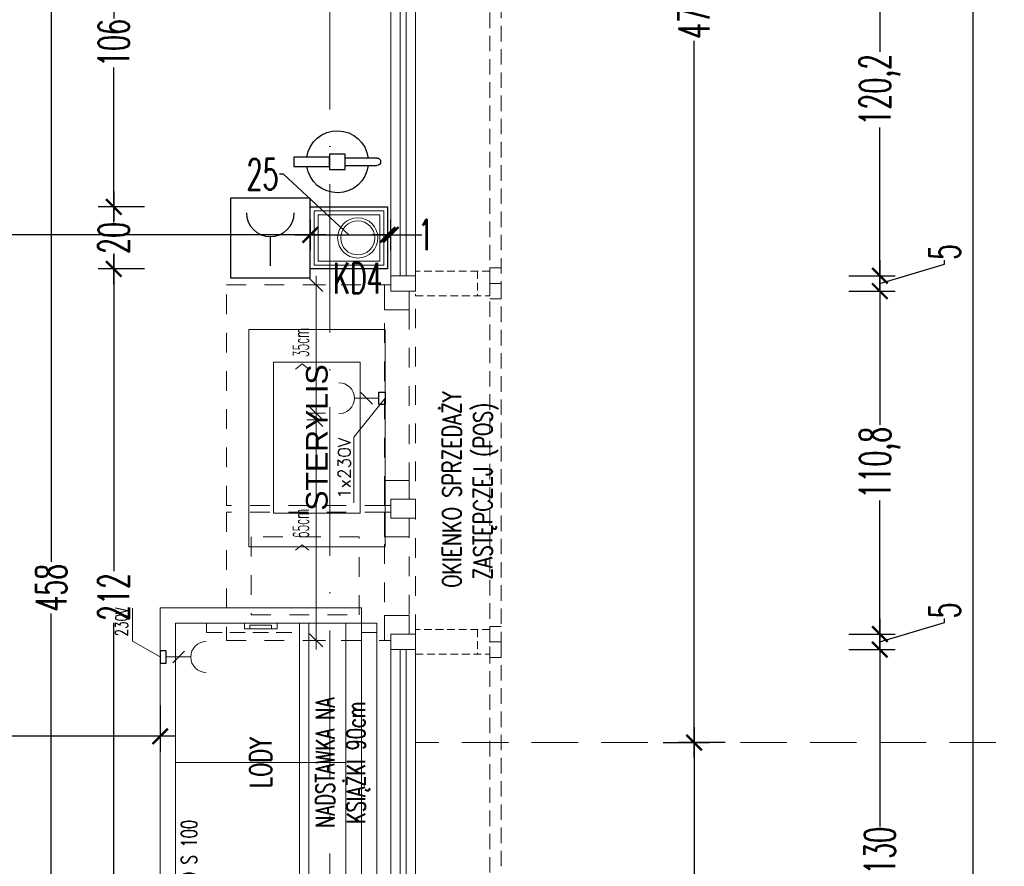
# Model space of a CAD drawing. Header units: millimetres. Extents: x -2074 to 12588, y -3630 to 101167.
# Tile 141 of 256: x 3069 to 3388, y 1026 to 1299. Entities that reach past the tile are written whole.
import ezdxf
from ezdxf.enums import TextEntityAlignment as Align

# ---------------------------------------------------------------- set-up
doc = ezdxf.new("R2010")
doc.units = ezdxf.units.MM
for name, pattern in [('02 ST--2001-80$0$DASHED', [0.75, 0.5, -0.25]), ('ACAD_ISO10W100', [18, 12, -3, 0, -3]), ('DASH', [0.75, 0.5, -0.25]), ('HIDDEN2', [6.175, 3.175, -3])]:
    doc.linetypes.add(name, pattern=pattern)
for name, color, linetype, lineweight in [('SelinAr__ELEWACJA_mała arch', 1, 'Continuous', 20), ('SelinAr__ELEWACJA_żaluzje', 7, 'Continuous', 18), ('SelinAr__ELEWACJA_żaluzje konstrukcja', 7, 'Continuous', 18), ('SelinAr_BUD_drzwi okna', 7, 'Continuous', 18), ('SelinAr_BUD_osie', 8, 'ACAD_ISO10W100', 18), ('SelinAr_BUD_posadzka', 7, 'Continuous', 20), ('SelinAr_BUD_wymiary', 7, 'Continuous', 18), ('SelinAr_BUD_ściany', 7, 'Continuous', 25), ('SelinAr_BUD_ściany struktura', 8, 'Continuous', 9), ('SelinAr_IE_ssp', 190, 'Continuous', 25), ('SelinAr_SAN - KD - pion', 92, 'Continuous', 20), ('SelinAr_WYP_chłodnictwo', 8, 'Continuous', 18), ('SelinAr_WYP_instalacje elektryczne', 8, 'Continuous', 18), ('SelinAr_WYP_meble', 8, 'Continuous', 18), ('SelinAr_WYP_ppoż', 1, 'Continuous', 25)]:
    doc.layers.add(name, color=color, linetype=linetype, lineweight=lineweight)
doc.styles.add('2', font='simplex.shx', dxfattribs={"width": 0.5})
doc.styles.add('Arch-Dim', font='romans.shx', dxfattribs={"width": 0.75})
doc.styles.add('JACEK_07', font='SIMPLEX.SHX', dxfattribs={"width": 0.7})
doc.styles.add('R25', font='romans.shx', dxfattribs={"width": 0.7, "height": 2.5})
doc.styles.add('RomanS', font='romans.shx')
doc.styles.get("Standard").update_dxf_attribs({"font": 'arial.ttf'})
doc.styles.add('style1', font='romans.shx', dxfattribs={"width": 0.6})
doc.dimstyles.new('ISO-25 Ania', dxfattribs={"dimtxt": 10, "dimasz": 5, "dimexe": 5, "dimexo": 0.625, "dimtad": 0, "dimrnd": 0.01, "dimtxsty": 'style1', "dimblk": 'ARCHTICK', "dimcen": 5, "dimdle": 5, "dimadec": 0, "dimazin": 0, "dimtfac": 1, "dimtmove": 0, "dimatfit": 3, "dimldrblk": 'ARCHTICK', "dimfxl": 0, "dimarcsym": 0})

# ---------------------------------------------------------------- blocks, each defined once
blk = doc.blocks.new('_ArchTick')
at = {"color": 0, "linetype": 'ByBlock', "const_width": 0.15}
blk.add_lwpolyline([(-0.5, -0.5), (0.5, 0.5)], dxfattribs=at)
blk = doc.blocks.new('*D436')
at = {"layer": 'Defpoints', "color": 0}
for p in [(2985.76, 1131.24), (3114.86, 1109.24), (3114.86, 1067.74)]:
    blk.add_point(p, dxfattribs=at)
at = {"layer": 'SelinAr_BUD_wymiary', "color": 0, "lineweight": -2}
for p, q in [((2985.76, 1077.74), (2985.76, 1062.74)), ((3114.86, 1077.74), (3114.86, 1062.74)), ((2980.76, 1067.74), (3038.97, 1067.74)), ((3119.86, 1067.74), (3061.65, 1067.74))]:
    blk.add_line(p, q, dxfattribs=at)
at = {"layer": 'SelinAr_BUD_wymiary', "color": 0, "lineweight": -2, "xscale": 5, "yscale": 5, "zscale": 5, "rotation": 180}
blk.add_blockref('_ArchTick', (2985.76, 1067.74), dxfattribs=at)
at = {"layer": 'SelinAr_BUD_wymiary', "color": 0, "lineweight": -2, "xscale": 5, "yscale": 5, "zscale": 5}
blk.add_blockref('_ArchTick', (3114.86, 1067.74), dxfattribs=at)
at = {"layer": 'SelinAr_BUD_wymiary', "color": 0, "insert": (3050.31, 1067.74), "char_height": 10, "attachment_point": 5, "style": 'style1'}
blk.add_mtext('129,1', dxfattribs=at)
blk = doc.blocks.new('*D454')
at = {"layer": 'Defpoints', "color": 0}
for p in [(2979.36, 1344.74), (3163.36, 1238.74), (3163.36, 1229.74)]:
    blk.add_point(p, dxfattribs=at)
at = {"layer": 'SelinAr_BUD_wymiary', "color": 0, "lineweight": -2}
for p, q in [((2979.36, 1234.74), (2979.36, 1224.74)), ((3163.36, 1234.74), (3163.36, 1224.74)), ((2974.36, 1229.74), (3048.8, 1229.74)), ((3168.36, 1229.74), (3064.91, 1229.74))]:
    blk.add_line(p, q, dxfattribs=at)
at = {"layer": 'SelinAr_BUD_wymiary', "color": 0, "lineweight": -2, "xscale": 5, "yscale": 5, "zscale": 5, "rotation": 180}
blk.add_blockref('_ArchTick', (2979.36, 1229.74), dxfattribs=at)
at = {"layer": 'SelinAr_BUD_wymiary', "color": 0, "lineweight": -2, "xscale": 5, "yscale": 5, "zscale": 5}
blk.add_blockref('_ArchTick', (3163.36, 1229.74), dxfattribs=at)
at = {"layer": 'SelinAr_BUD_wymiary', "color": 0, "insert": (3056.86, 1229.74), "char_height": 10, "attachment_point": 5, "style": 'style1'}
blk.add_mtext('184', dxfattribs=at)
blk = doc.blocks.new('*U621')
at = {"ltscale": 4}
blk.add_line((0, 50), (0, -2060), dxfattribs=at)
blk = doc.blocks.new('eweqweqw')
for p, q in [((19404.01, -26153.6), (19415.51, -26153.6)), ((19404.01, -26156.6), (19404.01, -26153.6)), ((19415.51, -26152.6), (19420.51, -26152.6)), ((19415.51, -26157.6), (19415.51, -26152.6)), ((19415.51, -26153.6), (19415.51, -26156.6)), ((19420.51, -26152.6), (19420.51, -26157.6)), ((19420.51, -26153.9), (19430.81, -26153.9)), ((19415.51, -26156.6), (19404.01, -26156.6)), ((19420.51, -26157.6), (19415.51, -26157.6)), ((19430.81, -26156.3), (19420.51, -26156.3))]:
    blk.add_line(p, q)
for centre, radius, start, end in [((19418.01, -26155.1), 10, 6.8921, 171.3731), ((19430.81, -26155.1), 1.2, 270, 90), ((19418.01, -26155.1), 10, 188.6269, 353.1079)]:
    blk.add_arc(centre, radius, start, end)
blk = doc.blocks.new('*U407')
for p, q in [((3.2, 32.11), (74, 32.11)), ((76.55, 32.11), (117.6, 32.11))]:
    blk.add_line(p, q)
at = {"linetype": 'HIDDEN2', "ltscale": 2}
for p, q in [((5, 0), (115.8, 0)), ((42.45, 2), (11, 2)), ((109.8, 2), (48.6, 2))]:
    blk.add_line(p, q, dxfattribs=at)
for points in [[(3, 10), (44.45, 10), (44.45, 61.1), (3, 61.1)], [(117.8, 10), (46.6, 10), (46.6, 61.1), (117.8, 61.1)], [(11.2, 18.2), (36.45, 18.2), (36.45, 53.1), (11.2, 53.1)]]:
    blk.add_lwpolyline(points, close=True, dxfattribs=at)
for points in [[(3, 35.11), (3, 29.11)], [(74.2, 29.11), (74.2, 35.11)], [(76.35, 35.11), (76.35, 29.11)], [(117.8, 29.11), (117.8, 35.11)], [(6, 32.11), (0, 32.11)], [(5.12, 34.23), (0.88, 29.99)], [(71.2, 32.11), (77.2, 32.11)], [(72.08, 29.99), (76.32, 34.23)], [(79.35, 32.11), (73.35, 32.11)], [(78.47, 34.23), (74.23, 29.99)], [(114.8, 32.11), (120.8, 32.11)], [(115.68, 29.99), (119.92, 34.23)], [(3, 8), (3, 10), (11, 10), (11, 2), (5, 2)], [(44.45, 8), (44.45, 10), (36.45, 10), (36.45, 2), (42.45, 2)], [(46.6, 8), (46.6, 10), (54.6, 10), (54.6, 2), (48.6, 2)], [(117.8, 8), (117.8, 10), (109.8, 10), (109.8, 2), (115.8, 2)]]:
    blk.add_lwpolyline(points)
for points in [[(5, 0), (0, 0), (0, 8), (5, 8)], [(42.45, 0), (48.6, 0), (48.6, 8), (42.45, 8)], [(115.8, 0), (120.8, 0), (120.8, 8), (115.8, 8)]]:
    blk.add_lwpolyline(points, close=True)
at = {"insert": (38.6, 37.01), "char_height": 5, "width": 15.9524, "attachment_point": 5, "style": '2'}
blk.add_mtext('\\A1;> 65cm', dxfattribs=at)
at = {"insert": (97.07, 37.01), "char_height": 5, "attachment_point": 5, "style": '2'}
blk.add_mtext('\\A1;> 35cm', dxfattribs=at)
at = {"insert": (9.52, -8.74), "char_height": 6, "attachment_point": 1, "style": 'Arch-Dim'}
blk.add_mtext_dynamic_manual_height_columns('{\\W2.549082; }OKIENKO SPRZEDAŻY \\P{\\W3.174082; }ZASTĘPCZEJ (POS)', width=101.3033, gutter_width=51.17, heights=[0], dxfattribs=at)
blk = doc.blocks.new('gn-230')
at = {"layer": 'SelinAr_WYP_instalacje elektryczne'}
for p, q in [((-4, 0), (-19.8, 0)), ((-15.65, -3.75), (-8.15, 3.75))]:
    blk.add_line(p, q, dxfattribs=at)
at = {"layer": 'SelinAr_WYP_instalacje elektryczne', "lineweight": 30}
blk.add_lwpolyline([(-4, -4), (0, -4), (0, 4), (-4, 4)], close=True, dxfattribs=at)
at = {"layer": 'SelinAr_WYP_instalacje elektryczne'}
blk.add_arc((-29.8, 0), 10, 270, 90, dxfattribs=at)
blk = doc.blocks.new('Sterylis_30.11')
for points in [[(70.18, 0), (0, 0), (0, 44), (70.18, 44)], [(10.92, 36), (59.68, 36), (59.68, 8), (10.92, 8)]]:
    blk.add_lwpolyline(points, close=True)
blk.add_lwpolyline([(48.01, 0), (35.4, 10.14), (14.24, 10.14)])
at = {"xscale": -0.5, "yscale": 0.5, "zscale": 0.5, "rotation": 89.9999999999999}
blk.add_blockref('gn-230', (48.01, 0), dxfattribs=at)
at = {"insert": (35.3, 22), "char_height": 7, "width": 48.7583, "attachment_point": 5}
blk.add_mtext('STERYLIS', dxfattribs=at)
at = {"insert": (35.29, 15.15), "char_height": 4, "width": 18.5239, "attachment_point": 3, "style": 'JACEK_07'}
blk.add_mtext('{\\W1;1x230V}', dxfattribs=at)
blk = doc.blocks.new('*U353')
blk.add_line((50, 60), (50, 5))
at = {"color": 1}
blk.add_lwpolyline([(84.12, 65), (89.27, 73.9), (99.84, 73.9)], dxfattribs=at)
blk.add_lwpolyline([(0, 65), (100, 65), (100, 0), (0, 0), (0, 65)])
for points in [[(5, 60), (95, 60), (95, 5), (5, 5)], [(5, 37.78), (6.76, 37.78), (6.76, 27.22), (5, 27.22)], [(5.59, 36.02), (6.76, 36.02), (6.76, 28.98), (5.59, 28.98)], [(95, 37.78), (93.24, 37.78), (93.24, 27.22), (95, 27.22)], [(94.41, 36.02), (93.24, 36.02), (93.24, 28.98), (94.41, 28.98)]]:
    blk.add_lwpolyline(points, close=True)
at = {"color": 253, "linetype": 'DASH', "ltscale": 10}
for points in [[(8, -5), (5, -5), (5, 50), (8, 50), (8, 20)], [(92, -5), (95, -5), (95, 50), (92, 50), (92, 20)]]:
    blk.add_lwpolyline(points, dxfattribs=at)
at = {"layer": 'SelinAr_WYP_meble'}
blk.add_lwpolyline([(5, 20), (95, 20), (95, -5), (5, -5), (5, 20)], dxfattribs=at)
for points in [[(5, 20), (95, 20), (95, 17), (5, 17)], [(5, 17), (95, 17), (95, 0), (5, 0)], [(5, 0), (8, 0), (8, -5), (5, -5)], [(95, 0), (92, 0), (92, -5), (95, -5)]]:
    blk.add_lwpolyline(points, close=True, dxfattribs=at)
at = {"color": 1, "xscale": 0.5, "yscale": 0.5, "zscale": 0.5, "rotation": 89.99999999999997}
blk.add_blockref('gn-230', (84.12, 65), dxfattribs=at)
at = {"color": 1, "insert": (90.81, 79.46), "char_height": 4, "width": 32.4538, "attachment_point": 1, "style": 'RomanS'}
blk.add_mtext('{\\W0.7;230V}', dxfattribs=at)
at = {"color": 7, "insert": (7.06, 58.17), "char_height": 5, "width": 296, "attachment_point": 1, "style": 'JACEK_07'}
blk.add_mtext('RIO S 100', dxfattribs=at)
at = {"color": 242, "attachment_point": 5, "style": 'JACEK_07'}
for s, insert, char_height, width in [('LODY', (50, 32.5), 7, 100), ('NADSTAWKA NA \\PKSIĄŻKI 90cm', (50, 6), 6, 90)]:
    blk.add_mtext(s, dxfattribs=dict(at, insert=insert, char_height=char_height, width=width))
blk = doc.blocks.new('*U418')
at = {"linetype": '02 ST--2001-80$0$DASHED', "ltscale": 10}
for p, q in [((5, 0), (5, -3.7)), ((129.5, 0), (129.5, -3.7))]:
    blk.add_line(p, q, dxfattribs=at)
blk.add_lwpolyline([(134.5, 0), (134.5, -3.7), (0, -3.7), (0, 0)], close=True, dxfattribs=at)
blk = doc.blocks.new('trerterterte1')
at = {"linetype": '02 ST--2001-80$0$DASHED', "ltscale": 5}
blk.add_line((20, 4), (20, -4), dxfattribs=at)
blk.add_lwpolyline([(0, -4), (24, -4), (24, 4), (0, 4)], close=True, dxfattribs=at)
blk = doc.blocks.new('*U419')
at = {"linetype": '02 ST--2001-80$0$DASHED', "ltscale": 10}
for p, q in [((5, 0), (5, -3.7)), ((110.8, 0), (110.8, -3.7))]:
    blk.add_line(p, q, dxfattribs=at)
blk.add_lwpolyline([(115.8, 0), (115.8, -3.7), (0, -3.7), (0, 0)], close=True, dxfattribs=at)
blk = doc.blocks.new('*U420')
at = {"linetype": '02 ST--2001-80$0$DASHED', "ltscale": 10}
for p, q in [((5, 0), (5, -3.7)), ((145.7, 0), (145.7, -3.7))]:
    blk.add_line(p, q, dxfattribs=at)
blk.add_lwpolyline([(150.7, 0), (150.7, -3.7), (0, -3.7), (0, 0)], close=True, dxfattribs=at)
blk = doc.blocks.new('*D635')
at = {"layer": 'Defpoints', "color": 0}
for p in [(3197.36, 1336.74), (3197.36, 1216.54), (3347.36, 1216.54)]:
    blk.add_point(p, dxfattribs=at)
at = {"layer": 'SelinAr_BUD_wymiary', "color": 0, "lineweight": -2}
for p, q in [((3347.36, 1341.74), (3347.36, 1288.84)), ((3337.36, 1336.74), (3352.36, 1336.74)), ((3347.36, 1211.54), (3347.36, 1264.44)), ((3337.36, 1216.54), (3352.36, 1216.54))]:
    blk.add_line(p, q, dxfattribs=at)
at = {"layer": 'SelinAr_BUD_wymiary', "color": 0, "lineweight": -2, "xscale": 5, "yscale": 5, "zscale": 5}
for p, rotation in [((3347.36, 1336.74), 90), ((3347.36, 1216.54), 270)]:
    blk.add_blockref('_ArchTick', p, dxfattribs=dict(at, rotation=rotation))
at = {"layer": 'SelinAr_BUD_wymiary', "color": 0, "insert": (3347.36, 1276.64), "char_height": 10, "attachment_point": 5, "rotation": 90, "style": 'style1'}
blk.add_mtext('120,2', dxfattribs=at)
blk = doc.blocks.new('*D636')
at = {"layer": 'Defpoints', "color": 0}
for p in [(3197.36, 1216.54), (3197.36, 1211.54), (3347.36, 1211.54)]:
    blk.add_point(p, dxfattribs=at)
at = {"layer": 'SelinAr_BUD_wymiary', "color": 0, "lineweight": -2}
for p, q in [((3347.36, 1221.54), (3347.36, 1206.54)), ((3368.29, 1220.32), (3368.29, 1221.57)), ((3347.36, 1214.04), (3368.29, 1220.32)), ((3337.36, 1216.54), (3352.36, 1216.54)), ((3337.36, 1211.54), (3352.36, 1211.54))]:
    blk.add_line(p, q, dxfattribs=at)
at = {"layer": 'SelinAr_BUD_wymiary', "color": 0, "lineweight": -2, "xscale": 5, "yscale": 5, "zscale": 5}
for p, rotation in [((3347.36, 1216.54), 90), ((3347.36, 1211.54), 270)]:
    blk.add_blockref('_ArchTick', p, dxfattribs=dict(at, rotation=rotation))
at = {"layer": 'SelinAr_BUD_wymiary', "color": 0, "insert": (3368.29, 1224.2), "char_height": 10, "attachment_point": 5, "rotation": 90, "style": 'style1'}
blk.add_mtext('5', dxfattribs=at)
blk = doc.blocks.new('*D637')
at = {"layer": 'Defpoints', "color": 0}
for p in [(3197.36, 1211.54), (3197.36, 1100.74), (3347.36, 1100.74)]:
    blk.add_point(p, dxfattribs=at)
at = {"layer": 'SelinAr_BUD_wymiary', "color": 0, "lineweight": -2}
for p, q in [((3347.36, 1216.54), (3347.36, 1168.34)), ((3337.36, 1211.54), (3352.36, 1211.54)), ((3347.36, 1095.74), (3347.36, 1143.94)), ((3337.36, 1100.74), (3352.36, 1100.74))]:
    blk.add_line(p, q, dxfattribs=at)
at = {"layer": 'SelinAr_BUD_wymiary', "color": 0, "lineweight": -2, "xscale": 5, "yscale": 5, "zscale": 5}
for p, rotation in [((3347.36, 1211.54), 90), ((3347.36, 1100.74), 270)]:
    blk.add_blockref('_ArchTick', p, dxfattribs=dict(at, rotation=rotation))
at = {"layer": 'SelinAr_BUD_wymiary', "color": 0, "insert": (3347.36, 1156.14), "char_height": 10, "attachment_point": 5, "rotation": 90, "style": 'style1'}
blk.add_mtext('110,8', dxfattribs=at)
blk = doc.blocks.new('*D638')
at = {"layer": 'Defpoints', "color": 0}
for p in [(3197.36, 1100.74), (3197.36, 1095.74), (3347.36, 1095.74)]:
    blk.add_point(p, dxfattribs=at)
at = {"layer": 'SelinAr_BUD_wymiary', "color": 0, "lineweight": -2}
for p, q in [((3347.36, 1105.74), (3347.36, 1090.74)), ((3347.36, 1098.24), (3368.29, 1104.52)), ((3368.29, 1104.52), (3368.29, 1105.77)), ((3337.36, 1100.74), (3352.36, 1100.74)), ((3337.36, 1095.74), (3352.36, 1095.74))]:
    blk.add_line(p, q, dxfattribs=at)
at = {"layer": 'SelinAr_BUD_wymiary', "color": 0, "lineweight": -2, "xscale": 5, "yscale": 5, "zscale": 5}
for p, rotation in [((3347.36, 1100.74), 90), ((3347.36, 1095.74), 270)]:
    blk.add_blockref('_ArchTick', p, dxfattribs=dict(at, rotation=rotation))
at = {"layer": 'SelinAr_BUD_wymiary', "color": 0, "insert": (3368.29, 1108.4), "char_height": 10, "attachment_point": 5, "rotation": 90, "style": 'style1'}
blk.add_mtext('5', dxfattribs=at)
blk = doc.blocks.new('*D639')
at = {"layer": 'Defpoints', "color": 0}
for p in [(3197.36, 1095.74), (3197.36, 965.74), (3347.36, 965.74)]:
    blk.add_point(p, dxfattribs=at)
at = {"layer": 'SelinAr_BUD_wymiary', "color": 0, "lineweight": -2}
for p, q in [((3347.36, 1100.74), (3347.36, 1038.65)), ((3337.36, 1095.74), (3352.36, 1095.74)), ((3347.36, 960.74), (3347.36, 1022.83)), ((3337.36, 965.74), (3352.36, 965.74))]:
    blk.add_line(p, q, dxfattribs=at)
at = {"layer": 'SelinAr_BUD_wymiary', "color": 0, "lineweight": -2, "xscale": 5, "yscale": 5, "zscale": 5}
for p, rotation in [((3347.36, 1095.74), 90), ((3347.36, 965.74), 270)]:
    blk.add_blockref('_ArchTick', p, dxfattribs=dict(at, rotation=rotation))
at = {"layer": 'SelinAr_BUD_wymiary', "color": 0, "insert": (3347.36, 1030.74), "char_height": 10, "attachment_point": 5, "rotation": 90, "style": 'style1'}
blk.add_mtext('130', dxfattribs=at)
blk = doc.blocks.new('*D679')
at = {"layer": 'Defpoints', "color": 0}
for p in [(3197.36, 1344.74), (3189.36, 537.74), (3377.36, 537.74)]:
    blk.add_point(p, dxfattribs=at)
at = {"layer": 'SelinAr_BUD_wymiary', "color": 0, "lineweight": -2}
for p, q in [((3377.36, 1349.74), (3377.36, 949.58)), ((3367.36, 1344.74), (3382.36, 1344.74)), ((3377.36, 532.74), (3377.36, 932.9)), ((3367.36, 537.74), (3382.36, 537.74))]:
    blk.add_line(p, q, dxfattribs=at)
at = {"layer": 'SelinAr_BUD_wymiary', "color": 0, "lineweight": -2, "xscale": 5, "yscale": 5, "zscale": 5}
for p, rotation in [((3377.36, 1344.74), 90), ((3377.36, 537.74), 270)]:
    blk.add_blockref('_ArchTick', p, dxfattribs=dict(at, rotation=rotation))
at = {"layer": 'SelinAr_BUD_wymiary', "color": 0, "insert": (3377.36, 941.24), "char_height": 10, "attachment_point": 5, "rotation": 90, "style": 'style1'}
blk.add_mtext('807', dxfattribs=at)
blk = doc.blocks.new('*D701')
at = {"layer": 'Defpoints', "color": 0}
for p in [(3197.36, 1356.74), (3197.36, 996.74), (3407.36, 996.74)]:
    blk.add_point(p, dxfattribs=at)
at = {"layer": 'SelinAr_BUD_wymiary', "color": 0, "lineweight": -2}
for p, q in [((3407.36, 1361.74), (3407.36, 1185.08)), ((3397.36, 1356.74), (3412.36, 1356.74)), ((3407.36, 991.74), (3407.36, 1168.4)), ((3397.36, 996.74), (3412.36, 996.74))]:
    blk.add_line(p, q, dxfattribs=at)
at = {"layer": 'SelinAr_BUD_wymiary', "color": 0, "lineweight": -2, "xscale": 5, "yscale": 5, "zscale": 5}
for p, rotation in [((3407.36, 1356.74), 90), ((3407.36, 996.74), 270)]:
    blk.add_blockref('_ArchTick', p, dxfattribs=dict(at, rotation=rotation))
at = {"layer": 'SelinAr_BUD_wymiary', "color": 0, "insert": (3407.36, 1176.74), "char_height": 10, "attachment_point": 5, "rotation": 90, "style": 'style1'}
blk.add_mtext('360', dxfattribs=at)
blk = doc.blocks.new('*D718')
at = {"layer": 'Defpoints', "color": 0}
for p in [(3197.36, 2109.74), (3197.36, 529.74), (3437.36, 529.74)]:
    blk.add_point(p, dxfattribs=at)
at = {"layer": 'SelinAr_BUD_wymiary', "color": 0, "lineweight": -2}
for p, q in [((3437.36, 2114.74), (3437.36, 1330.51)), ((3427.36, 2109.74), (3442.36, 2109.74)), ((3437.36, 524.74), (3437.36, 1308.97)), ((3427.36, 529.74), (3442.36, 529.74))]:
    blk.add_line(p, q, dxfattribs=at)
at = {"layer": 'SelinAr_BUD_wymiary', "color": 0, "lineweight": -2, "xscale": 5, "yscale": 5, "zscale": 5}
for p, rotation in [((3437.36, 2109.74), 90), ((3437.36, 529.74), 270)]:
    blk.add_blockref('_ArchTick', p, dxfattribs=dict(at, rotation=rotation))
at = {"layer": 'SelinAr_BUD_wymiary', "color": 0, "insert": (3437.36, 1319.74), "char_height": 10, "attachment_point": 5, "rotation": 90, "style": 'style1'}
blk.add_mtext('1580', dxfattribs=at)
blk = doc.blocks.new('*D793')
at = {"layer": 'Defpoints', "color": 0}
for p in [(3197.36, 1344.74), (3079.66, 886.74), (3192.35, 886.74)]:
    blk.add_point(p, dxfattribs=at)
at = {"layer": 'SelinAr_BUD_wymiary', "color": 0, "lineweight": -2}
for p, q in [((3079.66, 1349.74), (3079.66, 1124.08)), ((3089.66, 1344.74), (3074.66, 1344.74)), ((3079.66, 881.74), (3079.66, 1107.4)), ((3089.66, 886.74), (3074.66, 886.74))]:
    blk.add_line(p, q, dxfattribs=at)
at = {"layer": 'SelinAr_BUD_wymiary', "color": 0, "lineweight": -2, "xscale": 5, "yscale": 5, "zscale": 5}
for p, rotation in [((3079.66, 1344.74), 90), ((3079.66, 886.74), 270)]:
    blk.add_blockref('_ArchTick', p, dxfattribs=dict(at, rotation=rotation))
at = {"layer": 'SelinAr_BUD_wymiary', "color": 0, "insert": (3079.66, 1115.74), "char_height": 10, "attachment_point": 5, "rotation": 90, "style": 'style1'}
blk.add_mtext('458', dxfattribs=at)
blk = doc.blocks.new('ROP')
blk.add_line((21.5, 22.23), (21.5, 6.48))
blk.add_lwpolyline([(43, 43), (0, 43), (0, 0), (43, 0)], close=True)
blk.add_arc((21.5, 35.09), 12.86, 180, 0)
at = {"style": 'R25', "width": 0.7, "flags": 4}
blk.add_attdef('11', (-5.58, 50.99, -39.52), '', height=25, dxfattribs=at)
blk = doc.blocks.new('*D837')
at = {"layer": 'Defpoints', "color": 0}
for p in [(3163.36, 1238.74), (3188.36, 1238.74), (3188.36, 1229.74)]:
    blk.add_point(p, dxfattribs=at)
at = {"layer": 'SelinAr_BUD_wymiary', "color": 0, "lineweight": -2}
for p, q in [((3154.67, 1249.3), (3153.42, 1249.3)), ((3175.86, 1229.74), (3154.67, 1249.3)), ((3163.36, 1234.74), (3163.36, 1224.74)), ((3188.36, 1234.74), (3188.36, 1224.74)), ((3158.36, 1229.74), (3193.36, 1229.74))]:
    blk.add_line(p, q, dxfattribs=at)
at = {"layer": 'SelinAr_BUD_wymiary', "color": 0, "lineweight": -2, "xscale": 5, "yscale": 5, "zscale": 5, "rotation": 180}
blk.add_blockref('_ArchTick', (3163.36, 1229.74), dxfattribs=at)
at = {"layer": 'SelinAr_BUD_wymiary', "color": 0, "lineweight": -2, "xscale": 5, "yscale": 5, "zscale": 5}
blk.add_blockref('_ArchTick', (3188.36, 1229.74), dxfattribs=at)
at = {"layer": 'SelinAr_BUD_wymiary', "color": 0, "insert": (3147.93, 1249.3), "char_height": 10, "attachment_point": 5, "style": 'style1'}
blk.add_mtext('25', dxfattribs=at)
blk = doc.blocks.new('*D838')
at = {"layer": 'Defpoints', "color": 0}
for p in [(3188.36, 1238.74), (3189.36, 1229.74), (3189.36, 1216.54)]:
    blk.add_point(p, dxfattribs=at)
at = {"layer": 'SelinAr_BUD_wymiary', "color": 0, "lineweight": -2}
for p, q in [((3188.36, 1234.74), (3188.36, 1224.74)), ((3189.36, 1224.74), (3189.36, 1234.74)), ((3188.36, 1229.74), (3183.36, 1229.74)), ((3188.36, 1229.74), (3189.36, 1229.74)), ((3189.36, 1229.74), (3199.36, 1229.74))]:
    blk.add_line(p, q, dxfattribs=at)
at = {"layer": 'SelinAr_BUD_wymiary', "color": 0, "lineweight": -2, "xscale": 5, "yscale": 5, "zscale": 5}
blk.add_blockref('_ArchTick', (3188.36, 1229.74), dxfattribs=at)
at = {"layer": 'SelinAr_BUD_wymiary', "color": 0, "lineweight": -2, "xscale": 5, "yscale": 5, "zscale": 5, "rotation": 180}
blk.add_blockref('_ArchTick', (3189.36, 1229.74), dxfattribs=at)
at = {"layer": 'SelinAr_BUD_wymiary', "color": 0, "insert": (3200.7, 1229.74), "char_height": 10, "attachment_point": 5, "style": 'style1'}
blk.add_mtext('1', dxfattribs=at)
blk = doc.blocks.new('*D839')
at = {"layer": 'Defpoints', "color": 0}
for p in [(3189.36, 1344.74), (3099.86, 1238.74), (3188.36, 1238.74)]:
    blk.add_point(p, dxfattribs=at)
at = {"layer": 'SelinAr_BUD_wymiary', "color": 0, "lineweight": -2}
for p, q in [((3099.86, 1349.74), (3099.86, 1299.65)), ((3109.86, 1344.74), (3094.86, 1344.74)), ((3099.86, 1233.74), (3099.86, 1283.83)), ((3109.86, 1238.74), (3094.86, 1238.74))]:
    blk.add_line(p, q, dxfattribs=at)
at = {"layer": 'SelinAr_BUD_wymiary', "color": 0, "lineweight": -2, "xscale": 5, "yscale": 5, "zscale": 5}
for p, rotation in [((3099.86, 1344.74), 90), ((3099.86, 1238.74), 270)]:
    blk.add_blockref('_ArchTick', p, dxfattribs=dict(at, rotation=rotation))
at = {"layer": 'SelinAr_BUD_wymiary', "color": 0, "insert": (3099.86, 1291.74), "char_height": 10, "attachment_point": 5, "rotation": 90, "style": 'style1'}
blk.add_mtext('106', dxfattribs=at)
blk = doc.blocks.new('*D840')
at = {"layer": 'Defpoints', "color": 0}
for p in [(3188.36, 1238.74), (3099.86, 1218.74), (3163.36, 1218.74)]:
    blk.add_point(p, dxfattribs=at)
at = {"layer": 'SelinAr_BUD_wymiary', "color": 0, "lineweight": -2}
for p, q in [((3099.86, 1243.74), (3099.86, 1234.22)), ((3109.86, 1238.74), (3094.86, 1238.74)), ((3099.86, 1213.74), (3099.86, 1223.26)), ((3109.86, 1218.74), (3094.86, 1218.74))]:
    blk.add_line(p, q, dxfattribs=at)
at = {"layer": 'SelinAr_BUD_wymiary', "color": 0, "lineweight": -2, "xscale": 5, "yscale": 5, "zscale": 5}
for p, rotation in [((3099.86, 1238.74), 90), ((3099.86, 1218.74), 270)]:
    blk.add_blockref('_ArchTick', p, dxfattribs=dict(at, rotation=rotation))
at = {"layer": 'SelinAr_BUD_wymiary', "color": 0, "insert": (3099.86, 1228.74), "char_height": 10, "attachment_point": 5, "rotation": 90, "style": 'style1'}
blk.add_mtext('20', dxfattribs=at)
blk = doc.blocks.new('*D841')
at = {"layer": 'Defpoints', "color": 0}
for p in [(3163.36, 1218.74), (3099.86, 1006.74), (3168.71, 1006.74)]:
    blk.add_point(p, dxfattribs=at)
at = {"layer": 'SelinAr_BUD_wymiary', "color": 0, "lineweight": -2}
for p, q in [((3099.86, 1223.74), (3099.86, 1121.08)), ((3109.86, 1218.74), (3094.86, 1218.74)), ((3099.86, 1001.74), (3099.86, 1104.4)), ((3109.86, 1006.74), (3094.86, 1006.74))]:
    blk.add_line(p, q, dxfattribs=at)
at = {"layer": 'SelinAr_BUD_wymiary', "color": 0, "lineweight": -2, "xscale": 5, "yscale": 5, "zscale": 5}
for p, rotation in [((3099.86, 1218.74), 90), ((3099.86, 1006.74), 270)]:
    blk.add_blockref('_ArchTick', p, dxfattribs=dict(at, rotation=rotation))
at = {"layer": 'SelinAr_BUD_wymiary', "color": 0, "insert": (3099.86, 1112.74), "char_height": 10, "attachment_point": 5, "rotation": 90, "style": 'style1'}
blk.add_mtext('212', dxfattribs=at)
blk = doc.blocks.new('*D940')
at = {"layer": 'Defpoints', "color": 0}
for p in [(3267.36, 1535.74), (3287.36, 1065.74), (3497.36, 1065.74)]:
    blk.add_point(p, dxfattribs=at)
at = {"layer": 'SelinAr_BUD_posadzka', "color": 0, "lineweight": -2}
for p, q in [((3287.36, 1540.74), (3287.36, 1309.08)), ((3277.36, 1535.74), (3292.36, 1535.74)), ((3287.36, 1060.74), (3287.36, 1292.4)), ((3297.36, 1065.74), (3282.36, 1065.74))]:
    blk.add_line(p, q, dxfattribs=at)
at = {"layer": 'SelinAr_BUD_posadzka', "color": 0, "lineweight": -2, "xscale": 5, "yscale": 5, "zscale": 5}
for p, rotation in [((3287.36, 1535.74), 90), ((3287.36, 1065.74), 270)]:
    blk.add_blockref('_ArchTick', p, dxfattribs=dict(at, rotation=rotation))
at = {"layer": 'SelinAr_BUD_posadzka', "color": 0, "insert": (3287.36, 1300.74), "char_height": 10, "attachment_point": 5, "rotation": 90, "style": 'style1'}
blk.add_mtext('470', dxfattribs=at)
blk = doc.blocks.new('*D941')
at = {"layer": 'Defpoints', "color": 0}
for p in [(3225.06, 1065.74), (2565.36, 529.74), (3287.36, 529.74)]:
    blk.add_point(p, dxfattribs=at)
at = {"layer": 'SelinAr_BUD_posadzka', "color": 0, "lineweight": -2}
for p, q in [((3287.36, 1070.74), (3287.36, 936.08)), ((3277.36, 1065.74), (3292.36, 1065.74)), ((3287.36, 524.74), (3287.36, 919.4)), ((3277.36, 529.74), (3292.36, 529.74))]:
    blk.add_line(p, q, dxfattribs=at)
at = {"layer": 'SelinAr_BUD_posadzka', "color": 0, "lineweight": -2, "xscale": 5, "yscale": 5, "zscale": 5}
for p, rotation in [((3287.36, 1065.74), 90), ((3287.36, 529.74), 270)]:
    blk.add_blockref('_ArchTick', p, dxfattribs=dict(at, rotation=rotation))
at = {"layer": 'SelinAr_BUD_posadzka', "color": 0, "insert": (3287.36, 927.74), "char_height": 10, "attachment_point": 5, "rotation": 90, "style": 'style1'}
blk.add_mtext('536', dxfattribs=at)

msp = doc.modelspace()

# ---------------------------------------------------------------- linework, layer by layer
at = {"layer": 'SelinAr__ELEWACJA_mała arch', "linetype": '02 ST--2001-80$0$DASHED', "ltscale": 30}
msp.add_lwpolyline([(3197.359, 1535.739), (3427.359, 1535.739), (3427.359, 1485.739), (3497.359, 1485.739), (3497.359, 1065.739), (3197.357, 1065.739)], dxfattribs=at)
at = {"layer": 'SelinAr_BUD_drzwi okna', "linetype": 'Continuous', "lineweight": 18}
for points in [[(3189.357, 1216.541), (3189.357, 1336.741), (3197.357, 1336.741), (3197.357, 1216.541)], [(3192.357, 1216.541), (3192.357, 1336.741), (3194.357, 1336.741), (3194.357, 1216.541)], [(3189.357, 965.741), (3189.357, 1095.741), (3197.357, 1095.741), (3197.357, 965.741)], [(3192.357, 965.741), (3192.357, 1095.741), (3194.357, 1095.741), (3194.357, 965.741)]]:
    msp.add_lwpolyline(points, close=True, dxfattribs=at)
at = {"layer": 'SelinAr_BUD_ściany'}
msp.add_lwpolyline([(3188.357, 1218.741), (3163.357, 1218.741), (3163.357, 1238.741), (3188.357, 1238.741)], close=True, dxfattribs=at)
at = {"layer": 'SelinAr_BUD_ściany struktura'}
for points in [[(3187.107, 1219.991), (3164.607, 1219.991), (3164.607, 1237.491), (3187.107, 1237.491)], [(3185.857, 1221.241), (3165.857, 1221.241), (3165.857, 1236.241), (3185.857, 1236.241)]]:
    msp.add_lwpolyline(points, close=True, dxfattribs=at)
at = {"layer": 'SelinAr_SAN - KD - pion'}
for radius in [6.5, 5.5]:
    msp.add_circle((3178.707, 1228.741), radius, dxfattribs=at)

# ---------------------------------------------------------------- block references
at = {"layer": 'SelinAr__ELEWACJA_żaluzje', "rotation": 90}
for name, p in [('*U420', (3221.357, 1214.041)), ('*U419', (3221.357, 1098.241)), ('*U418', (3221.357, 963.741))]:
    msp.add_blockref(name, p, dxfattribs=at)
at = {"layer": 'SelinAr__ELEWACJA_żaluzje konstrukcja'}
for p in [(3197.357, 1214.041), (3197.357, 1098.241)]:
    msp.add_blockref('trerterterte1', p, dxfattribs=at)
at = {"layer": 'SelinAr_BUD_drzwi okna', "rotation": 90}
msp.add_blockref('*U407', (3197.357, 1095.741), dxfattribs=at)
at = {"layer": 'SelinAr_BUD_osie'}
msp.add_blockref('*U621', (3169.657, 2349.741), dxfattribs=at)
at = {"layer": 'SelinAr_IE_ssp', "xscale": 0.6000000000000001, "yscale": 0.6000000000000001, "zscale": 0.6000000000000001}
msp.add_blockref('ROP', (3137.557, 1215.841), dxfattribs=at)
at = {"layer": 'SelinAr_WYP_chłodnictwo', "rotation": 90}
msp.add_blockref('*U353', (3179.857, 1009.241), dxfattribs=at)
at = {"layer": 'SelinAr_WYP_instalacje elektryczne', "rotation": 90}
msp.add_blockref('Sterylis_30.11', (3187.532, 1128.955), dxfattribs=at)
at = {"layer": 'SelinAr_WYP_ppoż', "xscale": -1, "rotation": 180}
msp.add_blockref('eweqweqw', (-16245.913, -24901.743), dxfattribs=at)

# ---------------------------------------------------------------- texts
at = {"layer": 'SelinAr_SAN - KD - pion', "style": 'style1', "width": 0.6}
msp.add_text('KD4', height=10, dxfattribs=at).set_placement((3178.707, 1215.741), align=Align.MIDDLE_CENTER)

# ---------------------------------------------------------------- dimensions: what is measured, and where the dimension line sits
at = {"layer": 'SelinAr_BUD_posadzka'}
dim = msp.add_linear_dim(base=(3287.359, 1065.739), p1=(3267.359, 1535.739), p2=(3497.359, 1065.739), angle=90, dimstyle='ISO-25 Ania', override={"dimtmove": 1, "dimfxl": 10, "dimarcsym": 2}, dxfattribs=at)
dim.commit()
dim.dimension.update_dxf_attribs({"geometry": '*D940', "text_midpoint": (3287.359, 1300.739)})
dim = msp.add_linear_dim(base=(3287.359, 529.741), p1=(3225.057, 1065.739), p2=(2565.357, 529.741), angle=90, dimstyle='ISO-25 Ania', override={"dimfxl": 10, "dimarcsym": 2}, dxfattribs=at)
dim.commit()
dim.dimension.update_dxf_attribs({"geometry": '*D941', "text_midpoint": (3287.359, 927.74), "dimtype": 160})
at = {"layer": 'SelinAr_BUD_wymiary'}
for base, p1, p2, override, picture, middle in [((3437.357, 529.741), (3197.357, 2109.741), (3197.357, 529.741), {"dimfxl": 10, "dimarcsym": 2}, '*D718', (3437.357, 1319.741)), ((3407.357, 996.741), (3197.357, 1356.741), (3197.357, 996.741), {"dimtmove": 1, "dimfxl": 10, "dimarcsym": 2}, '*D701', (3407.357, 1176.741)), ((3079.657, 886.741), (3197.357, 1344.741), (3192.354, 886.741), {"dimtmove": 1, "dimfxl": 10, "dimarcsym": 2}, '*D793', (3079.657, 1115.741)), ((3099.857, 1238.741), (3189.357, 1344.741), (3188.357, 1238.741), {"dimfxl": 10, "dimarcsym": 2}, '*D839', (3099.857, 1291.741)), ((3377.357, 537.741), (3197.357, 1344.741), (3189.357, 537.741), {"dimtmove": 1, "dimfxl": 10, "dimarcsym": 2}, '*D679', (3377.357, 941.241)), ((3347.357, 1216.541), (3197.357, 1336.741), (3197.357, 1216.541), {"dimtmove": 1, "dimfxl": 10, "dimarcsym": 2}, '*D635', (3347.357, 1276.641)), ((3099.857, 1218.741), (3188.357, 1238.741), (3163.357, 1218.741), {"dimtmove": 1, "dimfxl": 10, "dimarcsym": 2}, '*D840', (3099.857, 1228.741)), ((3347.357, 1211.541), (3197.357, 1216.541), (3197.357, 1211.541), {"dimtmove": 1, "dimfxl": 10, "dimarcsym": 2}, '*D636', (3368.294, 1222.197)), ((3099.857, 1006.741), (3163.357, 1218.741), (3168.707, 1006.741), {"dimtmove": 1, "dimfxl": 10, "dimarcsym": 2}, '*D841', (3099.857, 1112.741)), ((3347.357, 1100.741), (3197.357, 1211.541), (3197.357, 1100.741), {"dimtmove": 1, "dimfxl": 10, "dimarcsym": 2}, '*D637', (3347.357, 1156.141)), ((3347.357, 1095.741), (3197.357, 1100.741), (3197.357, 1095.741), {"dimtmove": 1, "dimfxl": 10, "dimarcsym": 2}, '*D638', (3368.294, 1106.397)), ((3347.357, 965.741), (3197.357, 1095.741), (3197.357, 965.741), {"dimtmove": 1, "dimfxl": 10, "dimarcsym": 2}, '*D639', (3347.357, 1030.741))]:
    dim = msp.add_linear_dim(base=base, p1=p1, p2=p2, angle=90, dimstyle='ISO-25 Ania', override=override, dxfattribs=at)
    dim.commit()
    dim.dimension.update_dxf_attribs({"geometry": picture, "text_midpoint": middle})
for base, p1, p2, override, picture, middle in [((3163.357, 1229.741), (2979.357, 1344.741), (3163.357, 1238.741), {"dimarcsym": 2}, '*D454', (3056.857, 1229.741)), ((3188.357, 1229.741), (3163.357, 1238.741), (3188.357, 1238.741), {"dimtmove": 1, "dimarcsym": 2}, '*D837', (3152.791, 1249.301))]:
    dim = msp.add_linear_dim(base=base, p1=p1, p2=p2, dimstyle='ISO-25 Ania', override=override, dxfattribs=at)
    dim.commit()
    dim.dimension.update_dxf_attribs({"geometry": picture, "text_midpoint": middle, "dimtype": 160})
for base, p1, p2, override, picture, middle in [((3189.357, 1229.741), (3188.357, 1238.741), (3189.357, 1216.541), {"dimarcsym": 2}, '*D838', (3200.696, 1229.741)), ((3114.857, 1067.741), (2985.757, 1131.241), (3114.857, 1109.241), {"dimfxl": 10, "dimarcsym": 2}, '*D436', (3050.307, 1067.741))]:
    dim = msp.add_linear_dim(base=base, p1=p1, p2=p2, dimstyle='ISO-25 Ania', override=override, dxfattribs=at)
    dim.commit()
    dim.dimension.update_dxf_attribs({"geometry": picture, "text_midpoint": middle})

doc.saveas('drawing.dxf')
